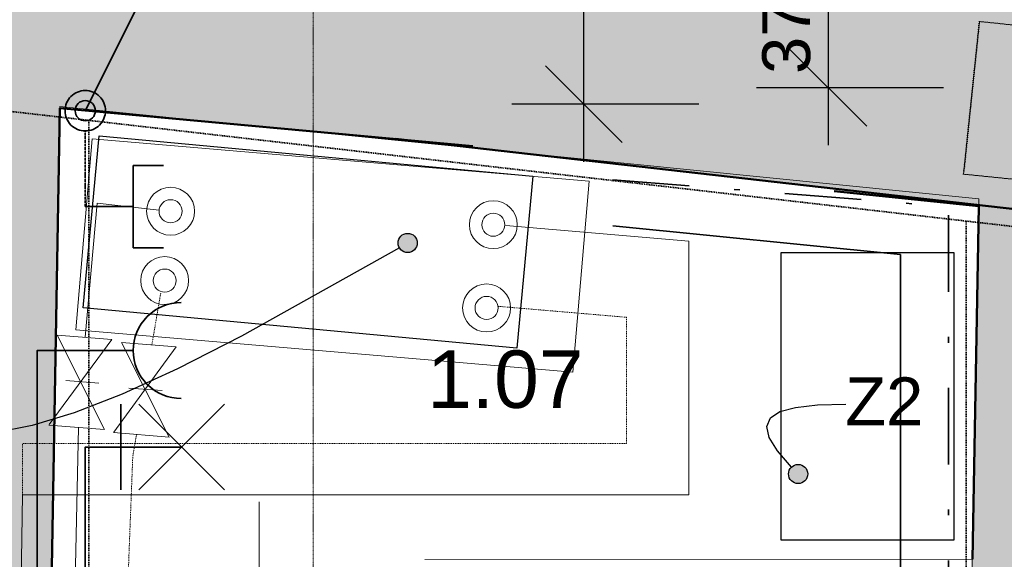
# Model space of a CAD drawing. Header units: millimetres. Extents: x -28761 to 4793, y -4271 to 20239.
# Tile 139 of 256: x -15615 to -13048, y 7806 to 9213. Entities that reach past the tile are written whole.
import ezdxf

# ---------------------------------------------------------------- set-up
doc = ezdxf.new("R2010")
doc.units = ezdxf.units.MM
doc.header["$MEASUREMENT"] = 0
for name, pattern in [('Telekomunikacni vodic', [9.25, 3, -0.75, 3, -0.75, 0.125, -0.75, 0.125, -0.75]), ('Tečkovaná L', [5.15, 0.3, -4.85]), ('Wipeout_Contour', [1000, 0, -1000]), ('Čerchovaná', [450, 200, -117.5, 15, -117.5]), ('Čerchovaná S', [3.5, 1.5, -0.85, 0.3, -0.85]), ('Čárkovaná M', [4.5, 2.5, -2])]:
    doc.linetypes.add(name, pattern=pattern)
for name, color, linetype in [('5._POHLED ZÁPADNÍ_1_3D prvky model', 7, 'Continuous'), ('5._POHLED ZÁPADNÍ_1_Anotace - SP', 7, 'Continuous'), ('5._POHLED ZÁPADNÍ_1_Konstrukce - nosné', 7, 'Continuous'), ('5._POHLED ZÁPADNÍ_1_Kresby a obrázky', 7, 'Continuous'), ('5._POHLED ZÁPADNÍ_1_Kóty - SP', 7, 'Continuous'), ('5._POHLED ZÁPADNÍ_1_Nové_Anotace - SP', 7, 'Continuous'), ('5._POHLED ZÁPADNÍ_1_Nové_Konstrukce - nenosné', 7, 'Continuous'), ('5._POHLED ZÁPADNÍ_1_Nové_Kóty - SP', 7, 'Continuous'), ('5._POHLED ZÁPADNÍ_1_Nové_Výplně – Řezové', 7, 'Continuous'), ('5._POHLED ZÁPADNÍ_1_Otvory – Značky dveří', 7, 'Continuous'), ('5._POHLED ZÁPADNÍ_1_TZB - elektroinstalace', 7, 'Continuous'), ('5._POHLED ZÁPADNÍ_1_TZB - voda', 7, 'Continuous'), ('5._POHLED ZÁPADNÍ_1_TZB - ZTI', 7, 'Continuous'), ('5._POHLED ZÁPADNÍ_1_Výplně - Povrchové', 7, 'Continuous'), ('5._POHLED ZÁPADNÍ_1_Výplně – Řezové', 7, 'Continuous'), ('5._POHLED ZÁPADNÍ_1_Značky - řezy', 7, 'Continuous'), ('5._POHLED ZÁPADNÍ_1_Zóny', 7, 'Continuous')]:
    doc.layers.add(name, color=color, linetype=linetype)
doc.styles.add('GENEROVANÝ_STYL_1', font='txt')
doc.styles.add('GENEROVANÝ_STYL_2', font='txt')

msp = doc.modelspace()

# ---------------------------------------------------------------- hatches: boundary and pattern name
at = {"layer": '5._POHLED ZÁPADNÍ_1_Nové_Anotace - SP', "linetype": 'Continuous', "lineweight": 25}
for points in [[(-14628.5, 8631.1), (-14626.6, 8621.6), (-14621.2, 8613.5), (-14613.1, 8608), (-14603.5, 8606.1), (-14594, 8608), (-14585.8, 8613.5), (-14580.4, 8621.6), (-14578.5, 8631.1), (-14580.4, 8640.7), (-14585.8, 8648.8), (-14594, 8654.2), (-14603.5, 8656.1), (-14613.1, 8654.2), (-14621.2, 8648.8), (-14626.6, 8640.7)], [(-13610.6, 8028.8), (-13608.7, 8019.2), (-13603.3, 8011.1), (-13595.2, 8005.7), (-13585.6, 8003.8), (-13576.1, 8005.7), (-13568, 8011.1), (-13562.5, 8019.2), (-13560.6, 8028.8), (-13562.5, 8038.4), (-13568, 8046.5), (-13576.1, 8051.9), (-13585.6, 8053.8), (-13595.2, 8051.9), (-13603.3, 8046.5), (-13608.7, 8038.4)]]:
    msp.add_hatch(color=1, dxfattribs=at).paths.add_polyline_path(points)
at = {"layer": '5._POHLED ZÁPADNÍ_1_Výplně – Řezové', "linetype": 'Continuous', "lineweight": 13}
for points in [[(-17216.5, 9320.8), (-17217.5, 9310.9), (-15507.7, 9132.9), (-15468.9, 9505.9), (-17129, 9678.7), (-17154.9, 9430), (-17204.6, 9435.2)], [(-15830.6, 9543.8), (-15510.4, 8982.2), (-15501.1, 9513.6)], [(-15510.4, 8982.2), (-14433.3, 8883.7), (-14385, 9411.5), (-15501.1, 9513.6)], [(-14635.1, 8902.2), (-12775.5, 8691.2), (-12715.7, 9217.9), (-14575.3, 9428.8)], [(-13491.3, 8765.9), (-10413.5, 8444.9), (-10358.6, 8972), (-13436.3, 9293)], [(-15510.4, 8982.2), (-15507.7, 9132.9), (-15837.2, 9167.2), (-15839.9, 9012.4)], [(-15909.2, 5045.7), (-15579.3, 5039.9), (-15510.4, 8982.2), (-15839.9, 9012.4)], [(-12775.5, 8691.2), (-13114.9, 8726.6), (-13131.2, 7806.3), (-12791.2, 7806.4)], [(-12791.2, 7806.4), (-13131.2, 7806.3), (-13134.2, 7636.3), (-12794.2, 7636.4)]]:
    msp.add_hatch(color=254, dxfattribs=at).paths.add_polyline_path(points)

# ---------------------------------------------------------------- linework, layer by layer
at = {"layer": '5._POHLED ZÁPADNÍ_1_3D prvky model', "color": 251, "linetype": 'Continuous', "lineweight": 20, "true_color": 0x6a6a6a, "flags": 128}
msp.add_lwpolyline([(-15534.1, 7635.6), (-13134.1, 7636.3), (-13114.6, 8746.3), (-15510.3, 8986.6)], close=True, dxfattribs=at)
at = {"layer": '5._POHLED ZÁPADNÍ_1_Konstrukce - nosné', "color": 7, "linetype": 'Continuous', "lineweight": 50, "flags": 128}
for points in [[(-15579.3, 5039.9), (-15510.4, 8982.2)], [(-15510.4, 8982.2), (-14433.3, 8883.7)], [(-14635.1, 8902.2), (-12775.5, 8691.2)], [(-13491.3, 8765.9), (-13114.9, 8726.6)], [(-13114.9, 8726.6), (-13131.2, 7806.3)]]:
    msp.add_lwpolyline(points, dxfattribs=at)
at = {"layer": '5._POHLED ZÁPADNÍ_1_Konstrukce - nosné', "color": 7, "linetype": 'Continuous', "lineweight": 13, "flags": 128}
msp.add_lwpolyline([(-13131.2, 7806.3), (-14558.6, 7805.9)], dxfattribs=at)
at = {"layer": '5._POHLED ZÁPADNÍ_1_Kresby a obrázky', "color": 7, "linetype": 'Continuous', "lineweight": 35}
msp.add_line((-13246.1, 8739.9), (-13415.1, 8757.7), dxfattribs=at)
at = {"layer": '5._POHLED ZÁPADNÍ_1_Nové_Anotace - SP', "color": 1, "linetype": 'Continuous', "lineweight": 25, "flags": 128}
for points in [[(-14625.1, 8618.5), (-15037, 8387.8), (-15203.2, 8303.2), (-15347.3, 8237.1), (-15472.6, 8188.1), (-15582.4, 8155), (-15679.9, 8136.1), (-15768.6, 8130.1)], [(-13603.1, 8046.7), (-13639.3, 8089), (-13660.7, 8124.1), (-13667, 8152.6), (-13657.9, 8174.8), (-13633.1, 8191.3), (-13592.2, 8202.5), (-13535, 8208.9), (-13461.1, 8210.9)]]:
    msp.add_lwpolyline(points, dxfattribs=at)
at = {"layer": '5._POHLED ZÁPADNÍ_1_Nové_Anotace - SP', "color": 1, "linetype": 'Continuous', "lineweight": 25}
for centre in [(-14603.5, 8631.1), (-13585.6, 8028.8)]:
    msp.add_circle(centre, 25, dxfattribs=at)
at = {"layer": '5._POHLED ZÁPADNÍ_1_Nové_Konstrukce - nenosné', "color": 1, "linetype": 'Continuous', "lineweight": 25}
for p, q in [((-15449.4, 8462.3), (-15407.6, 8910.4)), ((-15407.6, 8910.4), (-14277.3, 8804.8)), ((-14277.3, 8804.8), (-14319.1, 8356.8)), ((-13629.4, 7856.3), (-13629.4, 8606.3)), ((-13629.4, 8606.3), (-13179.4, 8606.3)), ((-13179.4, 8606.3), (-13179.4, 7856.3)), ((-14319.1, 8356.8), (-15449.4, 8462.3)), ((-13179.4, 7856.3), (-13629.4, 7856.3))]:
    msp.add_line(p, q, dxfattribs=at)
at = {"layer": '5._POHLED ZÁPADNÍ_1_Nové_Kóty - SP', "color": 1, "linetype": 'Continuous', "lineweight": 25}
for p, q in [((-14144.6, 8992.6), (-14144.6, 18814.6)), ((-13506.8, 9035.8), (-13506.8, 9414.7)), ((-14244.6, 9092.6), (-14044.6, 8892.6)), ((-13506.8, 8885.8), (-13506.8, 9035.8)), ((-13844.6, 8992.6), (-14332.1, 8992.6)), ((-14144.6, 8842.6), (-14144.6, 8992.6))]:
    msp.add_line(p, q, dxfattribs=at)
at = {"layer": '5._POHLED ZÁPADNÍ_1_Otvory – Značky dveří', "color": 7, "linetype": 'Continuous', "lineweight": 13}
msp.add_line((-14990.6, 6935.8), (-14990.9, 7955.8), dxfattribs=at)
at = {"layer": '5._POHLED ZÁPADNÍ_1_TZB - elektroinstalace', "color": 92, "linetype": 'Continuous', "lineweight": 35, "true_color": 0x00d700, "flags": 128}
for points in [[(-15232.8, 9398), (-15443.9, 8975.8)], [(-15232.8, 9398), (-15443.9, 8975.8)], [(-15239.6, 8833.3), (-15318.9, 8833.3)], [(-15318.9, 8618.3), (-15318.9, 8833.3)], [(-15239.6, 8833.3), (-15318.9, 8833.3)], [(-15318.9, 8618.3), (-15318.9, 8833.3)], [(-15318.9, 8725.8), (-15443.9, 8725.8)], [(-15318.9, 8725.8), (-15443.9, 8725.8)], [(-15033.4, 1225.8), (-15033.4, 4600.8), (-13318.9, 4600.8), (-13318.9, 8600.8), (-14068.9, 8675.8)], [(-15239.6, 8618.3), (-15318.9, 8618.3)], [(-15239.6, 8618.3), (-15318.9, 8618.3)], [(-13193.9, 1600.8), (-13193.9, 975.8), (-15568.9, 975.8), (-15568.9, 5100.8), (-15568.9, 8350.8), (-15443.9, 8350.8)], [(-13193.9, 1600.8), (-13193.9, 975.8), (-15568.9, 975.8), (-15568.9, 5100.8), (-15568.9, 8350.8), (-15443.9, 8350.8)], [(-15443.9, 8350.8), (-15318.9, 8350.8)], [(-15443.9, 8350.8), (-15318.9, 8350.8)], [(-15351.6, 8210.8), (-15351.6, 7987.5)], [(-15304, 8210.8), (-15080.6, 7987.5)], [(-15080.6, 8210.8), (-15304, 7987.5)], [(-15443.9, 7441.4), (-15443.9, 8099.1), (-15415.6, 8099.1)], [(-15415.6, 8099.1), (-15192.3, 8099.1)]]:
    msp.add_lwpolyline(points, dxfattribs=at)
for points in [[(-15443.9, 9028.6, 0.414214), (-15496.7, 8975.8)], [(-15443.9, 9028.6, 0.414214), (-15496.7, 8975.8)], [(-15391.2, 8975.8, 0.414214), (-15443.9, 9028.6)], [(-15391.2, 8975.8, 0.414214), (-15443.9, 9028.6)], [(-15443.9, 9002.2, 0.414214), (-15470.3, 8975.8)], [(-15443.9, 9002.2, 0.414214), (-15470.3, 8975.8)], [(-15417.5, 8975.8, 0.414214), (-15443.9, 9002.2)], [(-15417.5, 8975.8, 0.414214), (-15443.9, 9002.2)], [(-15496.7, 8975.8, 0.414214), (-15443.9, 8923)], [(-15496.7, 8975.8, 0.414214), (-15443.9, 8923)], [(-15470.3, 8975.8, 0.414214), (-15443.9, 8949.4)], [(-15470.3, 8975.8, 0.414214), (-15443.9, 8949.4)], [(-15443.9, 8949.4, 0.414214), (-15417.5, 8975.8)], [(-15443.9, 8923, 0.414214), (-15391.2, 8975.8)], [(-15443.9, 8949.4, 0.414214), (-15417.5, 8975.8)], [(-15443.9, 8923, 0.414214), (-15391.2, 8975.8)], [(-15318.9, 8350.8, -0.414214), (-15193.9, 8475.8)], [(-15318.9, 8350.8, -0.414214), (-15193.9, 8475.8)], [(-15193.9, 8225.8, -0.414214), (-15318.9, 8350.8)], [(-15193.9, 8225.8, -0.414214), (-15318.9, 8350.8)]]:
    msp.add_lwpolyline(points, format="xyb", dxfattribs=at)
at = {"layer": '5._POHLED ZÁPADNÍ_1_TZB - elektroinstalace', "color": 92, "linetype": 'Telekomunikacni vodic', "lineweight": 35, "true_color": 0x00d700, "flags": 128}
msp.add_lwpolyline([(-15443.9, 8725.8), (-15443.9, 8923)], dxfattribs=at)
msp.add_lwpolyline([(-15443.9, 8725.8), (-15443.9, 8923)], dxfattribs=at)
at = {"layer": '5._POHLED ZÁPADNÍ_1_TZB - elektroinstalace', "color": 92, "linetype": 'Čerchovaná', "lineweight": 35, "true_color": 0x00d700, "flags": 128}
msp.add_lwpolyline([(-14068.9, 8795.8), (-13193.9, 8725.8), (-13193.9, 6475.8), (-13193.9, 3350.8), (-14318.9, 3350.8)], dxfattribs=at)
at = {"layer": '5._POHLED ZÁPADNÍ_1_TZB - voda', "color": 142, "linetype": 'Čárkovaná M', "lineweight": 35, "true_color": 0x0080c0}
for p, q in [((-15434.5, 5888.7), (-15434.5, 8950.6)), ((-13147.9, 5261.6), (-13147.9, 8688.1))]:
    msp.add_line(p, q, dxfattribs=at)
at = {"layer": '5._POHLED ZÁPADNÍ_1_TZB - ZTI', "color": 6, "linetype": 'Continuous', "lineweight": 20}
for p, q in [((-15468.5, 8404.7), (-15426, 8902.9)), ((-15426, 8902.9), (-14130.7, 8792.3)), ((-14173.2, 8294.1), (-14130.7, 8792.3)), ((-15444.6, 8385.2), (-15412.9, 8734.5)), ((-15251.5, 8717), (-15412.9, 8734.5)), ((-14347.8, 8676.7), (-13870.8, 8636)), ((-13870.8, 7974.2), (-13870.8, 8636)), ((-15468.5, 8404.7), (-14173.2, 8294.1)), ((-15374.9, 8379.7), (-15537.7, 8157.5)), ((-15517, 8390.9), (-15374.9, 8379.7)), ((-15393.4, 8144.9), (-15517, 8390.9)), ((-15349.1, 8371.2), (-15207, 8360)), ((-15225.5, 8125.2), (-15349.1, 8371.2)), ((-15207, 8360), (-15369.8, 8137.8)), ((-15494.9, 8272.3), (-15408.5, 8265.5)), ((-15330.1, 8252.8), (-15243.6, 8246)), ((-15538.5, 8156.4), (-15393.4, 8144.9)), ((-15505.3, 6187.7), (-15461.2, 8150.3)), ((-15370.5, 8136.6), (-15225.5, 8125.2)), ((-15633, 6485.2), (-15607.4, 7974.2)), ((-15607.4, 7974.2), (-13870.8, 7974.2))]:
    msp.add_line(p, q, dxfattribs=at)
at = {"layer": '5._POHLED ZÁPADNÍ_1_TZB - ZTI', "color": 6, "linetype": 'Čárkovaná M', "lineweight": 20}
for p, q in [((-15247.2, 8500.4), (-15270.4, 8365)), ((-14366.7, 8465.8), (-14032.7, 8437.3)), ((-14032.7, 8437.3), (-14032.7, 8107.9)), ((-15310.3, 8131.9), (-15320.1, 8074.5)), ((-14032.7, 8107.9), (-15607.4, 8107.9)), ((-15607.4, 7974.2), (-15607.4, 8107.9)), ((-15399.1, 6020.5), (-15320.1, 8074.5))]:
    msp.add_line(p, q, dxfattribs=at)
at = {"layer": '5._POHLED ZÁPADNÍ_1_TZB - ZTI', "color": 6, "linetype": 'Continuous', "lineweight": 20}
for centre, radius in [((-15221.5, 8713.8), 62.5), ((-15221.5, 8713.8), 62.5), ((-15221.5, 8713.8), 30.1), ((-15221.5, 8713.8), 30.1), ((-14380.2, 8678.7), 62.5), ((-14380.2, 8678.7), 62.5), ((-14380.2, 8678.7), 30.1), ((-14380.2, 8678.7), 30.1), ((-15236.9, 8533), 62.5), ((-15236.9, 8533), 62.5), ((-15236.9, 8533), 30.1), ((-15236.9, 8533), 30.1), ((-14397.7, 8461.6), 62.5), ((-14397.7, 8461.6), 62.5), ((-14397.7, 8461.6), 30.1), ((-14397.7, 8461.6), 30.1)]:
    msp.add_circle(centre, radius, dxfattribs=at)
at = {"layer": '5._POHLED ZÁPADNÍ_1_Značky - řezy', "color": 154, "linetype": 'Čerchovaná S', "lineweight": 13}
msp.add_line((-14850.1, 19646), (-14850.1, -411.8), dxfattribs=at)

# ---------------------------------------------------------------- texts
at = {"layer": '5._POHLED ZÁPADNÍ_1_Anotace - SP', "color": 1, "linetype": 'Continuous', "lineweight": 25, "insert": (-13361.1, 8218.1), "char_height": 125, "attachment_point": 5, "style": 'GENEROVANÝ_STYL_1'}
msp.add_mtext('\\A1;{\\pqc;\\fArial|b0|i0|c238|p38;Z2}', dxfattribs=at)
at = {"layer": '5._POHLED ZÁPADNÍ_1_Kóty - SP', "color": 1, "linetype": 'Continuous', "lineweight": 25, "insert": (-13552.5, 9071.6), "char_height": 125, "width": 284.572, "attachment_point": 7, "rotation": 90, "style": 'GENEROVANÝ_STYL_2'}
msp.add_mtext('\\A1;{\\pql;\\fArial|b0|i0|c0|p38;379}', dxfattribs=at)
at = {"layer": '5._POHLED ZÁPADNÍ_1_Zóny', "color": 1, "linetype": 'Continuous', "lineweight": 25, "insert": (-14349, 8351), "char_height": 150, "attachment_point": 2, "style": 'GENEROVANÝ_STYL_1'}
msp.add_mtext('\\A1;{\\pqc;\\pt0;\\fArial|b0|i0|c238|p38;1.07}', dxfattribs=at)

# ---------------------------------------------------------------- next in the draw order: wipeouts: each hides what was drawn before it
at = {"color": 254, "linetype": 'Wipeout_Contour', "lineweight": 0, "ltscale": 61313.242145}
msp.add_wipeout([(-13448.4, 9301), (-10970.6, 9040), (-10970.9, 9200.9), (-13430.8, 9460)], dxfattribs=at).dxf.layer = '5._POHLED ZÁPADNÍ_1_Nové_Výplně – Řezové'

# ---------------------------------------------------------------- next in the draw order: hatches: boundary and pattern name
at = {"layer": '5._POHLED ZÁPADNÍ_1_Výplně - Povrchové', "linetype": 'Continuous', "lineweight": 0, "true_color": 0xcbcbcb}
h = msp.add_hatch(color=9, dxfattribs=at)
h.paths.add_polyline_path([(-13154.1, 8810.5), (-12756.3, 8769.5), (-12715.2, 9167.4), (-13113.1, 9208.4)])
h.paths.add_polyline_path([(-13044.4, 8899.7), (-13023.9, 9098.7), (-12824.9, 9078.2), (-12845.5, 8879.2)], flags=0)
h = msp.add_hatch(color=9, dxfattribs=at)
h.paths.add_polyline_path([(-13154.1, 8810.5), (-12756.3, 8769.5), (-12715.2, 9167.4), (-13113.1, 9208.4)])
h.paths.add_polyline_path([(-13044.4, 8899.7), (-13023.9, 9098.7), (-12824.9, 9078.2), (-12845.5, 8879.2)], flags=0)

# ---------------------------------------------------------------- next in the draw order: linework, layer by layer
at = {"layer": '5._POHLED ZÁPADNÍ_1_Konstrukce - nosné', "color": 254, "linetype": 'Tečkovaná L', "lineweight": 13, "flags": 128}
msp.add_lwpolyline([(-13154.1, 8810.5), (-12756.3, 8769.5), (-12715.2, 9167.4), (-13113.1, 9208.4)], close=True, dxfattribs=at)
at = {"layer": '5._POHLED ZÁPADNÍ_1_Konstrukce - nosné', "color": 254, "linetype": 'Continuous', "lineweight": 13, "flags": 128}
msp.add_lwpolyline([(-13154.1, 8810.5), (-12756.3, 8769.5), (-12715.2, 9167.4), (-13113.1, 9208.4)], close=True, dxfattribs=at)
at = {"layer": '5._POHLED ZÁPADNÍ_1_Nové_Kóty - SP', "color": 1, "linetype": 'Continuous', "lineweight": 25}
for p, q in [((-13606.8, 9135.8), (-13406.8, 8935.8)), ((-13206.8, 9035.8), (-13694.3, 9035.8))]:
    msp.add_line(p, q, dxfattribs=at)
at = {"layer": '5._POHLED ZÁPADNÍ_1_TZB - voda', "color": 142, "linetype": 'Čárkovaná M', "lineweight": 35, "true_color": 0x0080c0}
msp.add_line((-19955.7, 9469.6), (-10502.6, 8384.5), dxfattribs=at)

doc.saveas('drawing.dxf')
